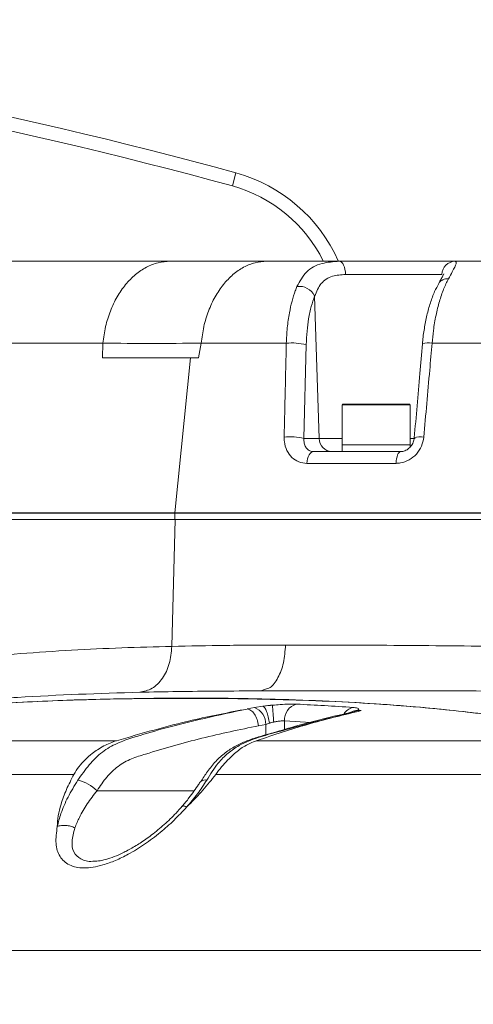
# Model space of a CAD drawing. Header units: millimetres. Extents: x 19214 to 26510, y -7957 to -532.
# Tile 28 of 150: x 22060 to 22127, y -5341 to -5196. Entities that reach past the tile are written whole.
import ezdxf

# ---------------------------------------------------------------- set-up
doc = ezdxf.new("R2010")
doc.units = ezdxf.units.MM
doc.header["$LTSCALE"] = 0.3175
doc.layers.add('1轮廓实线层', color=7, linetype='Continuous', lineweight=18)
doc.layers.add('7标注层', color=4, linetype='Continuous', lineweight=13)
doc.styles.add('标准汉字', font='gbenor.shx', dxfattribs={"bigfont": 'gbcbig.shx'})
doc.dimstyles.new('M1：18', dxfattribs={"dimscale": 18, "dimtxt": 3.5, "dimasz": 2.5, "dimexe": 2, "dimexo": 0, "dimgap": 1.5, "dimtad": 1, "dimdec": 1, "dimdsep": 46, "dimtxsty": '标准汉字', "dimcen": 5, "dimdle": 5, "dimclrd": 1, "dimclre": 1, "dimclrt": 256, "dimadec": 4, "dimazin": 2, "dimtfac": 1, "dimtdec": 1, "dimtmove": 0, "dimatfit": 3, "dimfxl": 1, "dimtolj": 1, "dimarcsym": 0})

# ---------------------------------------------------------------- blocks, each defined once
blk = doc.blocks.new('*D28')
at = {"layer": '7标注层', "color": 1, "lineweight": -2, "ltscale": 10, "transparency": 16777216}
blk.add_line((23129.59, -5056.03), (23514.89, -4946.81), dxfattribs=at)
at = {"layer": '7标注层', "color": 1, "transparency": 16777216}
blk.add_solid([(23516.93, -4954.03), (23512.84, -4939.6), (23558.18, -4934.54)], dxfattribs=at)
at = {"layer": 'Defpoints', "color": 0, "transparency": 16777216}
for p in [(23558.18, -4934.54), (21908.02, -5402.32)]:
    blk.add_point(p, dxfattribs=at)
at = {"layer": '7标注层', "transparency": 16777216, "insert": (23238.11, -4964.47), "char_height": 63, "attachment_point": 5, "rotation": 15.8268, "style": '标准汉字'}
blk.add_mtext('\\A1;R1715.2', dxfattribs=at)

msp = doc.modelspace()

# ---------------------------------------------------------------- linework, layer by layer
at = {"layer": '1轮廓实线层', "ltscale": 10}
for p, q in [((22091.757, -5220.247), (22092.286, -5218.318)), ((22058.729, -5231.322), (22082.601, -5231.322)), ((22107.514, -5231.322), (22124.57, -5231.322)), ((22122.619, -5233.253), (22108.426, -5233.253)), ((22103.877, -5236.43), (22104.555, -5257.392)), ((22072.694, -5243.374), (22048.819, -5243.374)), ((22072.637, -5245.522), (22072.694, -5243.374)), ((22087.167, -5243.373), (22086.786, -5245.522)), ((22102.64, -5243.582), (22102.302, -5257.392)), ((22085.593, -5245.522), (22072.637, -5245.522)), ((22083.304, -5268.303), (22085.593, -5245.522)), ((22086.786, -5245.522), (22085.593, -5245.522)), ((22107.944, -5252.422), (22107.944, -5258.322)), ((22117.944, -5252.422), (22107.944, -5252.422)), ((22108.044, -5252.322), (22117.844, -5252.322)), ((22117.944, -5258.322), (22117.944, -5252.422)), ((22102.302, -5257.392), (22104.555, -5257.392)), ((22104.555, -5257.392), (22107.944, -5257.392)), ((22117.944, -5257.392), (22118.671, -5257.392)), ((22107.944, -5258.322), (22107.944, -5259.322)), ((22107.944, -5258.322), (22112.944, -5258.322)), ((22117.944, -5258.322), (22107.944, -5258.322)), ((22112.944, -5258.322), (22117.944, -5258.322)), ((22117.944, -5258.636), (22117.944, -5258.322)), ((22083.304, -5268.303), (22046.315, -5268.303)), ((22083.304, -5268.381), (22046.315, -5268.381)), ((22083.304, -5269.322), (22083.304, -5268.381)), ((22083.304, -5269.322), (22046.315, -5269.322)), ((22083.316, -5269.322), (22082.851, -5287.97)), ((22095.934, -5294.522), (22096.624, -5294.266)), ((22097.361, -5296.607), (22096.231, -5296.789)), ((22097.686, -5296.62), (22097.361, -5296.607)), ((22093.943, -5297.181), (22095.019, -5296.98)), ((22095.019, -5296.98), (22096.23, -5296.789)), ((22108.337, -5297.892), (22108.609, -5297.872)), ((22110.73, -5297.422), (22110.197, -5297.379)), ((22096.685, -5299.451), (22095.608, -5299.652)), ((22096.685, -5300.985), (22096.685, -5299.451)), ((22103.305, -5299.145), (22099.421, -5298.946)), ((22099.421, -5298.946), (22099.421, -5300.198)), ((22071.835, -5309.196), (22086.133, -5309.196)), ((22085.039, -5311.592), (22085.027, -5311.604))]:
    msp.add_line(p, q, dxfattribs=at)
at = {"layer": '1轮廓实线层', "lineweight": 20, "ltscale": 10}
for points in [[(22108.426, -5233.253), (22108.403, -5232.872), (22108.347, -5232.509), (22108.261, -5232.175), (22108.148, -5231.884), (22108.011, -5231.645), (22107.856, -5231.468), (22107.688, -5231.359), (22107.514, -5231.322)], [(22102.723, -5261.044), (22102.763, -5260.696), (22102.833, -5260.368), (22102.932, -5260.07), (22103.055, -5259.813), (22103.198, -5259.604), (22103.358, -5259.449), (22103.529, -5259.354), (22103.706, -5259.322)], [(22115.861, -5261.044), (22115.889, -5260.696), (22115.938, -5260.368), (22116.006, -5260.07), (22116.091, -5259.813), (22116.19, -5259.604), (22116.3, -5259.449), (22116.419, -5259.354), (22116.541, -5259.322)]]:
    msp.add_lwpolyline(points, dxfattribs=at)
for centre, radius, start, end in [((21908.165, -5889.522), 696, 74.660259, 83.385986), ((21908.165, -5889.522), 694, 74.660259, 83.385986), ((22086.149, -5240.691), 23.2, 24.00997, 74.66026), ((22086.149, -5240.691), 21.2, 26.32543, 74.66026), ((22124.593, -5233.297), 1.975, 90.66577, 178.71283), ((22123.356, -5235.335), 1.429, 81.51384, 147.69697), ((22101.6, -5237.543), 2.535, 26.03817, 97.451), ((22100.536, -5252.433), 9.097, 76.63075, 95.23792), ((22120.665, -5246.192), 2.863, 79.83221, 108.60985), ((22108.044, -5252.422), 0.1, 90, 180), ((22117.844, -5252.422), 0.1, 0, 90), ((22100.203, -5266.259), 9.112, 76.67646, 95.14416), ((22106.478, -5257.4), 1.924, 179.75893, 267.79163), ((22119.455, -5259.951), 2.812, 79.80665, 108.80271), ((22101.844, -5298.812), 2.427, 105.07961, 183.15585), ((22094.105, -5299.393), 2.58, 358.71201, 69.25267), ((22109.976, -5299.006), 2.103, 102.56539, 149.29263), ((22067.735, -5313.395), 5.869, 45.68925, 77.49746), ((22087.714, -5308.42), 0.809, 69.85576, 135.40237)]:
    msp.add_arc(centre, radius, start, end, dxfattribs=at)
at = {"layer": '1轮廓实线层', "ltscale": 10}
for points in [[(22082.601, -5231.322), (22082.005, -5231.366), (22080.812, -5231.452), (22079.079, -5232.144), (22077.458, -5233.225), (22076.003, -5234.7), (22074.756, -5236.512), (22073.766, -5238.607), (22073.035, -5240.912), (22072.808, -5242.553), (22072.694, -5243.374)], [(22096.85, -5231.322), (22096.267, -5231.366), (22095.1, -5231.452), (22093.407, -5232.144), (22091.823, -5233.225), (22090.401, -5234.7), (22089.182, -5236.512), (22088.214, -5238.606), (22087.5, -5240.911), (22087.278, -5242.552), (22087.167, -5243.373)], [(22097.687, -5296.62), (22097.684, -5296.684), (22097.679, -5296.812), (22097.715, -5297.396), (22097.776, -5298.182), (22097.832, -5298.791), (22097.86, -5299.095)], [(22096.23, -5296.789), (22096.328, -5296.845), (22096.523, -5296.956), (22096.818, -5297.536), (22097.072, -5298.332), (22097.169, -5298.952), (22097.218, -5299.262)]]:
    msp.add_open_spline(points, degree=3, dxfattribs=at)
for points, knots in [([(22082.601, -5231.322), (22084.974, -5231.322), (22089.715, -5231.322), (22094.472, -5231.322), (22096.85, -5231.322)], [0, 0, 0, 0, 35517.0572643, 70992.3477367, 70992.3477367, 70992.3477367, 70992.3477367]), ([(22096.85, -5231.322), (22098.513, -5231.322), (22101.857, -5231.322), (22105.623, -5231.322), (22107.514, -5231.322)], [0, 0, 0, 0, 35358.9914628, 71064.6885694, 71064.6885694, 71064.6885694, 71064.6885694]), ([(22101.271, -5235.029), (22101.69, -5234.266), (22102.53, -5232.735), (22104.728, -5231.514), (22106.634, -5231.383), (22107.514, -5231.322)], [0, 0, 0, 0, 35084.6238977, 70315.9249148, 100548.9024741, 100548.9024741, 100548.9024741, 100548.9024741]), ([(22124.57, -5231.322), (22124.668, -5231.39), (22124.863, -5231.526), (22124.311, -5232.565), (22123.768, -5233.555), (22123.567, -5233.921)], [0, 0, 0, 0, 38507.1248894, 77716.5806452, 100717.4521133, 100717.4521133, 100717.4521133, 100717.4521133]), ([(22124.57, -5231.322), (22127.353, -5231.322), (22132.919, -5231.322), (22141.9, -5231.322), (22151.28, -5231.322), (22159.001, -5231.322), (22165.542, -5231.322), (22170.97, -5231.322), (22177.863, -5231.322), (22185.153, -5231.322), (22192.083, -5231.322), (22197.875, -5231.322), (22202.612, -5231.322), (22206.95, -5231.322), (22209.111, -5231.322), (22210.285, -5231.322)], [0, 0, 0, 0, 30865.201203, 61730.4100947, 96422.0383722, 131113.6838974, 145150.2851112, 168835.6983734, 192521.109834, 226182.2629152, 259843.4038233, 287624.5744028, 315494.3239978, 343275.478587, 376308.5653359, 376308.5653359, 376308.5653359, 376308.5653359]), ([(22108.426, -5233.253), (22107.759, -5233.303), (22106.31, -5233.414), (22104.694, -5234.502), (22104.153, -5235.779), (22103.877, -5236.43)], [0, 0, 0, 0, 29691.648924, 64459.5417542, 100568.5102912, 100568.5102912, 100568.5102912, 100568.5102912]), ([(22123.567, -5233.921), (22123.328, -5234.402), (22122.843, -5235.378), (22122.232, -5237.205), (22121.726, -5239.259), (22121.367, -5241.337), (22121.231, -5242.75), (22121.17, -5243.374)], [0, 0, 0, 0, 31949.0948158, 64822.5955342, 96789.112912, 129689.3084218, 155695.7066148, 155695.7066148, 155695.7066148, 155695.7066148]), ([(22122.892, -5233.185), (22122.889, -5233.193), (22122.881, -5233.216), (22122.75, -5233.494), (22122.509, -5233.935), (22122.263, -5234.368), (22122.145, -5234.574)], [0, 0, 0, 0, 19735.0712225, 50836.8598922, 90230.7002868, 126212.6316614, 126212.6316614, 126212.6316614, 126212.6316614]), ([(22099.705, -5243.374), (22099.744, -5242.615), (22099.823, -5241.075), (22100.214, -5238.389), (22100.736, -5236.367), (22101.188, -5235.238), (22101.271, -5235.029)], [0, 0, 0, 0, 30243.9962638, 61370.1903934, 114054.8908413, 125981.6177103, 125981.6177103, 125981.6177103, 125981.6177103]), ([(22122.161, -5234.579), (22121.951, -5234.966), (22121.483, -5235.826), (22120.904, -5237.407), (22120.392, -5239.236), (22120.02, -5241.187), (22119.81, -5242.622), (22119.763, -5243.398), (22119.758, -5243.481)], [0, 0, 0, 0, 30638.4038776, 68235.7807609, 104722.9870692, 140904.8578647, 176853.3974389, 181175.3780996, 181175.3780996, 181175.3780996, 181175.3780996]), ([(22103.877, -5236.43), (22103.705, -5236.923), (22103.353, -5237.924), (22102.984, -5239.693), (22102.727, -5241.592), (22102.669, -5242.913), (22102.64, -5243.582)], [0, 0, 0, 0, 31861.4188046, 64724.9484498, 94925.9677534, 126008.8477217, 126008.8477217, 126008.8477217, 126008.8477217]), ([(22087.167, -5243.373), (22084.711, -5243.388), (22079.874, -5243.417), (22075.062, -5243.388), (22072.694, -5243.374)], [0, 0, 0, 0, 36028.0983212, 70943.1951716, 70943.1951716, 70943.1951716, 70943.1951716]), ([(22099.705, -5243.374), (22098.013, -5243.374), (22094.618, -5243.374), (22090.478, -5243.374), (22088.074, -5243.374), (22087.166, -5243.374)], [0, 0, 0, 0, 38416.788883, 77046.2960631, 100453.8433268, 100453.8433268, 100453.8433268, 100453.8433268]), ([(22099.386, -5257.184), (22099.416, -5255.866), (22099.522, -5251.262), (22099.629, -5246.659), (22099.705, -5243.374)], [0, 0, 0, 0, 20342.7976373, 71061.5203424, 71061.5203424, 71061.5203424, 71061.5203424]), ([(22119.751, -5243.479), (22119.624, -5244.936), (22119.223, -5249.54), (22118.823, -5254.143), (22118.55, -5257.289)], [0, 0, 0, 0, 22532.820484, 71153.6697466, 71153.6697466, 71153.6697466, 71153.6697466]), ([(22121.17, -5243.374), (22121.054, -5244.693), (22120.648, -5249.296), (22120.242, -5253.899), (22119.953, -5257.184)], [0, 0, 0, 0, 20387.5716637, 71162.0960427, 71162.0960427, 71162.0960427, 71162.0960427]), ([(22223.347, -5243.374), (22222.669, -5243.374), (22221.313, -5243.374), (22218.294, -5243.374), (22214.105, -5243.374), (22208.402, -5243.374), (22202.317, -5243.374), (22196.06, -5243.374), (22189.828, -5243.374), (22183.142, -5243.374), (22176.042, -5243.374), (22169.622, -5243.374), (22163.083, -5243.374), (22156.44, -5243.374), (22148.636, -5243.374), (22140.082, -5243.374), (22130.837, -5243.374), (22124.392, -5243.374), (22121.17, -5243.374)], [0, 0, 0, 0, 20473.7538502, 40947.5054843, 74934.0543697, 109028.9858076, 143015.5509402, 170653.213809, 198348.9269071, 225986.5983838, 254674.9087688, 283363.221026, 300026.0211431, 328481.0813975, 356999.5146014, 385454.5625229, 421814.3443913, 458174.1194149, 458174.1194149, 458174.1194149, 458174.1194149]), ([(22102.723, -5261.044), (22102.32, -5260.999), (22101.517, -5260.909), (22100.492, -5260.216), (22099.743, -5259.189), (22099.406, -5258.103), (22099.391, -5257.411), (22099.386, -5257.184)], [0, 0, 0, 0, 34529.6684291, 68872.890444, 103580.7849156, 138371.5547661, 155457.8259715, 155457.8259715, 155457.8259715, 155457.8259715]), ([(22102.302, -5257.392), (22102.298, -5257.506), (22102.284, -5257.856), (22102.403, -5258.395), (22102.708, -5258.905), (22103.149, -5259.252), (22103.522, -5259.299), (22103.706, -5259.322)], [0, 0, 0, 0, 17058.9942202, 52246.2229656, 87457.0160891, 121803.8674294, 155489.1116647, 155489.1116647, 155489.1116647, 155489.1116647]), ([(22119.953, -5257.184), (22119.868, -5257.637), (22119.698, -5258.547), (22118.902, -5259.73), (22117.815, -5260.597), (22116.736, -5260.998), (22116.08, -5261.032), (22115.861, -5261.044)], [0, 0, 0, 0, 34303.0872675, 68788.8274659, 103613.7654224, 138334.6506921, 155663.8806847, 155663.8806847, 155663.8806847, 155663.8806847]), ([(22118.537, -5257.286), (22118.504, -5257.507), (22118.433, -5257.972), (22118.037, -5258.606), (22117.493, -5259.074), (22116.951, -5259.31), (22116.655, -5259.299), (22116.545, -5259.295)], [0, 0, 0, 0, 31513.6878254, 66413.4972239, 100974.1716767, 135321.1225948, 155667.3099532, 155667.3099532, 155667.3099532, 155667.3099532]), ([(22103.706, -5259.322), (22105.775, -5259.322), (22109.926, -5259.322), (22114.331, -5259.322), (22116.541, -5259.322)], [0, 0, 0, 0, 35425.665312, 71106.5950496, 71106.5950496, 71106.5950496, 71106.5950496]), ([(22115.861, -5261.044), (22114.613, -5261.044), (22110.091, -5261.044), (22105.817, -5261.044), (22102.723, -5261.044)], [0, 0, 0, 0, 19627.5641385, 71118.4389646, 71118.4389646, 71118.4389646, 71118.4389646]), ([(22083.304, -5268.381), (22083.303, -5268.367), (22083.301, -5268.341), (22083.303, -5268.315), (22083.304, -5268.303)], [0, 0, 0, 0, 39742.0677391, 70980.0672391, 70980.0672391, 70980.0672391, 70980.0672391]), ([(22231.766, -5268.303), (22231.776, -5268.303), (22231.815, -5268.303), (22230.818, -5268.303), (22228.773, -5268.303), (22225.643, -5268.303), (22221.562, -5268.303), (22216.553, -5268.303), (22210.684, -5268.303), (22204.023, -5268.303), (22196.653, -5268.303), (22188.66, -5268.303), (22180.143, -5268.303), (22171.205, -5268.303), (22161.952, -5268.303), (22152.498, -5268.303), (22142.956, -5268.303), (22133.441, -5268.303), (22124.07, -5268.303), (22114.955, -5268.303), (22106.202, -5268.303), (22097.935, -5268.303), (22090.187, -5268.303), (22085.598, -5268.303), (22083.304, -5268.303)], [0, 0, 0, 0, 9346.6022686, 38600.402805, 67854.1654563, 97107.94811, 126361.7361186, 155615.5219631, 184869.3497382, 214123.1773873, 243376.9628684, 272630.7503663, 301884.537796, 331138.3231958, 360392.1507715, 389645.9783588, 418899.7637827, 448153.5512163, 477407.3334598, 506661.0959501, 535914.8965506, 565168.7208827, 594422.5388117, 623676.3577859, 623676.3577859, 623676.3577859, 623676.3577859]), ([(22231.77, -5268.381), (22231.792, -5268.381), (22231.857, -5268.381), (22230.83, -5268.381), (22228.769, -5268.381), (22225.644, -5268.381), (22221.562, -5268.381), (22216.553, -5268.381), (22210.684, -5268.381), (22204.023, -5268.381), (22196.653, -5268.381), (22188.66, -5268.381), (22180.143, -5268.381), (22171.205, -5268.381), (22161.952, -5268.381), (22152.498, -5268.381), (22142.956, -5268.381), (22133.441, -5268.381), (22124.07, -5268.381), (22114.955, -5268.381), (22106.202, -5268.381), (22097.935, -5268.381), (22090.187, -5268.381), (22085.598, -5268.381), (22083.304, -5268.381)], [0, 0, 0, 0, 14554.2651386, 43560.0446478, 72565.7865809, 101571.5483376, 130577.3153992, 159583.0803023, 188588.8867583, 217594.6930618, 246600.4575286, 275606.2239775, 304611.9903517, 333617.7547016, 362623.5608608, 391629.3670332, 420635.1314117, 449640.8977965, 478646.6590428, 507652.4007204, 536658.1802073, 565663.9832435, 594669.7799421, 623675.5776808, 623675.5776808, 623675.5776808, 623675.5776808]), ([(22231.771, -5269.322), (22231.794, -5269.322), (22231.861, -5269.322), (22230.832, -5269.322), (22228.77, -5269.322), (22225.644, -5269.322), (22221.562, -5269.322), (22216.554, -5269.322), (22210.684, -5269.322), (22204.024, -5269.322), (22196.653, -5269.322), (22188.66, -5269.322), (22180.144, -5269.322), (22171.205, -5269.322), (22161.952, -5269.322), (22152.498, -5269.322), (22142.956, -5269.322), (22133.442, -5269.322), (22124.07, -5269.322), (22114.954, -5269.322), (22106.202, -5269.322), (22097.935, -5269.322), (22090.186, -5269.322), (22085.598, -5269.322), (22083.304, -5269.322)], [0, 0, 0, 0, 15089.2411623, 44061.621809, 73056.3009486, 102030.2076795, 131002.6603956, 159997.3488456, 188971.2293479, 217943.6451937, 246938.333559, 275912.2498164, 304884.7015606, 333879.3896981, 362853.2699494, 391825.6857838, 420820.3739634, 449794.2901344, 478766.7321977, 507761.4105644, 536735.2558631, 565707.6696633, 594702.7544018, 623676.3387809, 623676.3387809, 623676.3387809, 623676.3387809]), ([(22231.958, -5269.322), (22231.967, -5269.322), (22232.006, -5269.322), (22231.005, -5269.322), (22228.955, -5269.322), (22225.819, -5269.322), (22221.733, -5269.322), (22216.717, -5269.322), (22210.84, -5269.322), (22204.173, -5269.322), (22196.794, -5269.322), (22188.792, -5269.322), (22180.267, -5269.322), (22171.319, -5269.322), (22162.057, -5269.322), (22152.593, -5269.322), (22143.04, -5269.322), (22133.516, -5269.322), (22124.133, -5269.322), (22115.008, -5269.322), (22106.245, -5269.322), (22097.968, -5269.322), (22090.209, -5269.322), (22085.613, -5269.322), (22083.316, -5269.322)], [0, 0, 0, 0, 9608.9940629, 38842.2490643, 68098.3026995, 97333.7241905, 126567.0509091, 155823.1137948, 185058.5089982, 214291.7992295, 243547.8625208, 272783.2939341, 302016.6204209, 331272.6832489, 360508.0785234, 389741.3687962, 418997.4321535, 448232.8635144, 477466.1801323, 506722.2337178, 535957.5936236, 565190.882028, 594447.5024269, 623682.4434289, 623682.4434289, 623682.4434289, 623682.4434289]), ([(22082.851, -5287.97), (22080.388, -5288.034), (22075.465, -5288.161), (22068.032, -5288.504), (22060.537, -5289.011), (22053.102, -5289.697), (22048.181, -5290.346), (22045.783, -5290.663)], [0, 0, 0, 0, 30888.1414336, 61727.9138076, 93177.0205598, 124855.2620032, 154965.3460905, 154965.3460905, 154965.3460905, 154965.3460905]), ([(22078.131, -5294.719), (22078.75, -5294.589), (22079.988, -5294.328), (22081.527, -5292.765), (22082.61, -5290.578), (22082.771, -5288.839), (22082.851, -5287.97)], [0, 0, 0, 0, 31450.9455822, 62901.803731, 94352.6639139, 125803.6112536, 125803.6112536, 125803.6112536, 125803.6112536]), ([(22099.593, -5287.767), (22096.618, -5287.778), (22090.627, -5287.801), (22085.455, -5287.913), (22082.851, -5287.97)], [0, 0, 0, 0, 35266.97266, 71003.4885546, 71003.4885546, 71003.4885546, 71003.4885546]), ([(22096.624, -5294.266), (22096.855, -5294.205), (22097.552, -5294.021), (22098.531, -5292.65), (22099.387, -5290.45), (22099.525, -5288.661), (22099.593, -5287.767)], [0, 0, 0, 0, 17917.9964555, 53937.4387371, 89956.8795115, 125976.4341324, 125976.4341324, 125976.4341324, 125976.4341324]), ([(22212.731, -5292.386), (22210.891, -5292.149), (22207.085, -5291.66), (22200.413, -5290.983), (22192.809, -5290.342), (22184.276, -5289.761), (22174.927, -5289.249), (22165.745, -5288.851), (22156.995, -5288.548), (22148.852, -5288.318), (22140.542, -5288.132), (22132.145, -5287.988), (22123.746, -5287.882), (22115.445, -5287.813), (22107.297, -5287.773), (22102.172, -5287.769), (22099.593, -5287.767)], [0, 0, 0, 0, 26902.739904, 55650.1686067, 85940.0783388, 117519.7305202, 150198.563336, 183837.3487385, 209641.8353174, 235899.7010905, 262590.2920426, 289697.9056294, 317209.1218932, 345112.4109468, 373397.1306371, 402052.0040658, 402052.0040658, 402052.0040658, 402052.0040658]), ([(22078.131, -5294.719), (22072.129, -5294.905), (22063.092, -5295.184), (22051.024, -5296.157), (22044.956, -5296.935), (22041.915, -5297.325)], [0, 0, 0, 0, 49716.9106122, 74859.4405725, 100128.6309074, 100128.6309074, 100128.6309074, 100128.6309074]), ([(22095.934, -5294.522), (22093.823, -5294.528), (22089.581, -5294.538), (22083.617, -5294.61), (22079.965, -5294.683), (22078.131, -5294.719)], [0, 0, 0, 0, 33164.2663672, 66637.52102, 100406.7669291, 100406.7669291, 100406.7669291, 100406.7669291]), ([(22218.116, -5294.551), (22214.484, -5294.554), (22207.394, -5294.558), (22197.053, -5294.564), (22187.343, -5294.567), (22178.311, -5294.568), (22169.99, -5294.567), (22162.401, -5294.563), (22155.493, -5294.557), (22149.375, -5294.55), (22143.544, -5294.544), (22137.713, -5294.539), (22131.514, -5294.535), (22125.032, -5294.532), (22118.373, -5294.529), (22111.643, -5294.526), (22105.022, -5294.525), (22099.52, -5294.523), (22096.583, -5294.523), (22095.494, -5294.523)], [0, 0, 0, 0, 35432.7075841, 69150.6326872, 101123.1194644, 131324.4315715, 159733.8596554, 186335.9451153, 211120.7970142, 234633.6121197, 255384.4056979, 278435.5312156, 303776.6873618, 331397.5056568, 361287.5779894, 393436.4113707, 427833.5044359, 464468.4981465, 486062.511059, 486062.511059, 486062.511059, 486062.511059]), ([(22149.635, -5301.857), (22145.907, -5300.989), (22138.45, -5299.251), (22127.197, -5297.642), (22114.398, -5296.431), (22100.057, -5295.703), (22084.182, -5295.496), (22069.612, -5295.77), (22056.349, -5296.357), (22044.387, -5297.386), (22032.428, -5298.969), (22024.494, -5300.761), (22020.527, -5301.658)], [0, 0, 0, 0, 25297.8866674, 50608.456733, 75915.0710849, 111495.5073768, 147081.6695062, 182665.4953166, 209482.3804989, 236297.7122216, 263207.7646407, 290114.2969346, 290114.2969346, 290114.2969346, 290114.2969346]), ([(22020.527, -5301.658), (22024.294, -5300.802), (22031.83, -5299.089), (22043.2, -5297.522), (22056.475, -5296.319), (22071.657, -5295.656), (22088.147, -5295.56), (22104.05, -5295.871), (22117.638, -5296.671), (22129.483, -5297.945), (22139.588, -5299.492), (22146.286, -5301.069), (22149.635, -5301.857)], [0, 0, 0, 0, 25500.3374921, 51013.3441691, 76522.5357367, 114715.7002436, 152911.202811, 187180.0597991, 221446.4456113, 244134.9874333, 266826.9467794, 289509.5655053, 289509.5655053, 289509.5655053, 289509.5655053]), ([(22096.23, -5296.789), (22096.292, -5296.781), (22096.761, -5296.718), (22097.256, -5296.666), (22097.686, -5296.62)], [0, 0, 0, 0, 9296.1431989, 71054.070432, 71054.070432, 71054.070432, 71054.070432]), ([(22097.686, -5296.62), (22098.055, -5296.588), (22098.921, -5296.512), (22100.209, -5296.45), (22100.878, -5296.463), (22101.213, -5296.469)], [0, 0, 0, 0, 27178.212591, 63871.2354358, 100528.6913637, 100528.6913637, 100528.6913637, 100528.6913637]), ([(22101.213, -5296.469), (22102.584, -5296.536), (22105.354, -5296.67), (22108.121, -5296.859), (22109.518, -5296.954)], [0, 0, 0, 0, 35176.4291098, 71090.2113718, 71090.2113718, 71090.2113718, 71090.2113718]), ([(22069.005, -5307.666), (22069.548, -5306.889), (22070.631, -5305.339), (22072.558, -5303.42), (22074.771, -5302.175), (22077.734, -5301.175), (22084.121, -5299.296), (22089.752, -5298.084), (22093.932, -5297.184)], [0, 0, 0, 0, 16712.5934059, 33348.1413203, 49756.0335074, 66259.8975856, 95701.2770622, 180528.0889803, 180528.0889803, 180528.0889803, 180528.0889803]), ([(22093.931, -5297.183), (22091.216, -5297.701), (22084.687, -5298.945), (22078.376, -5300.783), (22074.689, -5301.857)], [0, 0, 0, 0, 29515.2226988, 70969.9821549, 70969.9821549, 70969.9821549, 70969.9821549]), ([(22108.34, -5297.902), (22108.055, -5297.963), (22105.729, -5298.456), (22102.197, -5299.368), (22098.258, -5300.552), (22095.757, -5301.227), (22093.859, -5301.854), (22092.205, -5302.605), (22090.674, -5303.599), (22089.28, -5304.849), (22088.096, -5306.324), (22087.439, -5307.37), (22087.131, -5307.861), (22087.128, -5307.865)], [0, 0, 0, 0, 12158.5590029, 99260.2533543, 151128.4459127, 182450.663314, 208128.7527772, 230431.7094448, 252587.4245631, 275907.7303387, 299060.9472869, 319825.4564685, 319992.1974019, 319992.1974019, 319992.1974019, 319992.1974019]), ([(22108.609, -5297.872), (22105.212, -5298.743), (22100.843, -5299.864), (22095.538, -5301.35), (22093.038, -5302.278), (22091.111, -5303.629), (22089.434, -5305.285), (22088.523, -5306.786), (22087.992, -5307.66)], [0, 0, 0, 0, 82539.2335407, 106201.8875441, 129760.1543091, 144773.3104483, 159783.5111435, 180761.0298123, 180761.0298123, 180761.0298123, 180761.0298123]), ([(22093.944, -5297.181), (22094.129, -5297.227), (22094.498, -5297.318), (22095.019, -5297.893), (22095.435, -5298.698), (22095.558, -5299.332), (22095.62, -5299.65)], [0, 0, 0, 0, 31486.9421003, 62973.8833755, 94460.8238256, 125947.7634505, 125947.7634505, 125947.7634505, 125947.7634505]), ([(22095.858, -5301.656), (22098.341, -5300.84), (22103.331, -5299.198), (22108.256, -5298.016), (22110.73, -5297.422)], [0, 0, 0, 0, 35368.512439, 71071.3157626, 71071.3157626, 71071.3157626, 71071.3157626]), ([(22109.279, -5297.636), (22109.282, -5297.635), (22109.3, -5297.626), (22109.185, -5297.673), (22108.905, -5297.758), (22108.541, -5297.844), (22108.337, -5297.892)], [0, 0, 0, 0, 4970.2543765, 33781.5629757, 74126.5775091, 126092.3598948, 126092.3598948, 126092.3598948, 126092.3598948]), ([(22110.197, -5297.379), (22110.149, -5297.403), (22109.945, -5297.509), (22109.432, -5297.679), (22108.828, -5297.82), (22108.609, -5297.872)], [0, 0, 0, 0, 16476.5024088, 69999.4693731, 100613.4380596, 100613.4380596, 100613.4380596, 100613.4380596]), ([(22109.199, -5297.709), (22109.242, -5297.674), (22109.518, -5297.449), (22109.887, -5297.41), (22110.198, -5297.378)], [0, 0, 0, 0, 11231.0260562, 71124.2550467, 71124.2550467, 71124.2550467, 71124.2550467]), ([(22109.518, -5296.954), (22109.773, -5296.983), (22110.282, -5297.041), (22110.443, -5297.199), (22110.269, -5297.326), (22110.198, -5297.378)], [0, 0, 0, 0, 37223.2150929, 74552.5858476, 100616.4004025, 100616.4004025, 100616.4004025, 100616.4004025]), ([(22097.218, -5299.262), (22097.218, -5299.262), (22097.028, -5299.32), (22096.856, -5299.386), (22096.685, -5299.451)], [0, 0, 0, 0, 8.2560645, 71057.2891809, 71057.2891809, 71057.2891809, 71057.2891809]), ([(22097.861, -5299.095), (22097.67, -5299.14), (22097.451, -5299.192), (22097.245, -5299.254), (22097.218, -5299.262)], [0, 0, 0, 0, 61716.4311724, 71058.0683043, 71058.0683043, 71058.0683043, 71058.0683043]), ([(22099.421, -5298.946), (22099.273, -5298.94), (22098.975, -5298.927), (22098.403, -5298.988), (22098.023, -5299.063), (22097.861, -5299.095)], [0, 0, 0, 0, 36533.7092204, 73203.5398628, 100529.0225754, 100529.0225754, 100529.0225754, 100529.0225754]), ([(22095.62, -5299.65), (22092.829, -5300.223), (22087.24, -5301.371), (22081.038, -5303.188), (22076.879, -5304.44), (22074.913, -5305.532), (22073.191, -5307.153), (22072.293, -5308.506), (22071.835, -5309.196)], [0, 0, 0, 0, 59799.0673563, 119737.0196661, 134865.8481536, 150255.4788284, 165092.9869681, 180541.0070628, 180541.0070628, 180541.0070628, 180541.0070628]), ([(22074.689, -5301.857), (22071.308, -5301.857), (22064.546, -5301.857), (22055.502, -5301.857), (22047.351, -5301.857), (22040.229, -5301.857), (22034.048, -5301.857), (22030.804, -5301.857), (22029.182, -5301.857)], [0, 0, 0, 0, 30175.1574078, 60350.023755, 90524.2512951, 120385.9233006, 150248.2193264, 180110.8264378, 180110.8264378, 180110.8264378, 180110.8264378]), ([(22068.428, -5306.807), (22068.663, -5306.422), (22069.135, -5305.647), (22070.059, -5304.611), (22070.991, -5303.792), (22071.935, -5303.128), (22072.815, -5302.619), (22073.755, -5302.177), (22074.378, -5301.964), (22074.689, -5301.857)], [0, 0, 0, 0, 34222.2127088, 68834.418454, 104925.0738961, 128677.0023499, 157418.7297757, 183664.269673, 209903.9023596, 209903.9023596, 209903.9023596, 209903.9023596]), ([(22095.275, -5301.857), (22094.715, -5302.089), (22093.594, -5302.553), (22092.217, -5303.573), (22091.083, -5304.649), (22090.161, -5305.684), (22089.588, -5306.435), (22089.304, -5306.807)], [0, 0, 0, 0, 38811.7290911, 77629.5507124, 104845.1484946, 130294.3995481, 155353.8060399, 155353.8060399, 155353.8060399, 155353.8060399]), ([(22095.275, -5301.857), (22095.372, -5301.823), (22095.566, -5301.755), (22095.761, -5301.689), (22095.858, -5301.656)], [0, 0, 0, 0, 35500.1564365, 71048.7434419, 71048.7434419, 71048.7434419, 71048.7434419]), ([(22149.635, -5301.857), (22144.784, -5301.857), (22135.082, -5301.857), (22121.17, -5301.857), (22107.775, -5301.857), (22099.442, -5301.857), (22095.275, -5301.857)], [0, 0, 0, 0, 31530.7423401, 63061.4793937, 94593.378249, 126125.2952261, 126125.2952261, 126125.2952261, 126125.2952261]), ([(22068.428, -5306.807), (22065.118, -5306.807), (22058.498, -5306.807), (22049.599, -5306.807), (22041.507, -5306.807), (22034.359, -5306.807), (22028.082, -5306.807), (22024.729, -5306.807), (22023.053, -5306.807)], [0, 0, 0, 0, 30005.2927578, 60010.54903, 90015.831397, 120021.1747136, 150026.5707496, 180031.986176, 180031.986176, 180031.986176, 180031.986176]), ([(22065.979, -5314.464), (22066.012, -5313.944), (22066.077, -5312.901), (22066.537, -5311.07), (22067.275, -5309.033), (22068.043, -5307.55), (22068.428, -5306.807)], [0, 0, 0, 0, 28001.5393001, 56040.1973066, 90832.1679378, 125672.3873533, 125672.3873533, 125672.3873533, 125672.3873533]), ([(22089.304, -5306.807), (22088.698, -5307.582), (22087.487, -5309.13), (22085.98, -5310.694), (22085.142, -5311.493), (22085.039, -5311.592)], [0, 0, 0, 0, 46953.7447907, 93803.6172826, 100421.5149814, 100421.5149814, 100421.5149814, 100421.5149814]), ([(22157.169, -5306.807), (22152.28, -5306.807), (22142.503, -5306.807), (22128.351, -5306.807), (22114.694, -5306.807), (22101.574, -5306.807), (22093.394, -5306.807), (22089.304, -5306.807)], [0, 0, 0, 0, 31115.9608912, 62231.8892158, 93347.7530064, 124463.5599059, 155579.3669309, 155579.3669309, 155579.3669309, 155579.3669309]), ([(22065.979, -5314.465), (22066.141, -5313.831), (22066.498, -5312.434), (22067.504, -5310.129), (22068.5, -5308.495), (22069.005, -5307.666)], [0, 0, 0, 0, 29123.5151995, 64193.1584276, 100277.9000639, 100277.9000639, 100277.9000639, 100277.9000639]), ([(22087.086, -5307.818), (22086.982, -5307.976), (22086.448, -5308.784), (22085.6, -5310.04), (22084.717, -5311.066), (22084.378, -5311.46)], [0, 0, 0, 0, 13064.2755116, 66858.1954632, 100426.9333735, 100426.9333735, 100426.9333735, 100426.9333735]), ([(22087.992, -5307.66), (22087.557, -5308.326), (22086.679, -5309.669), (22085.589, -5310.948), (22085.039, -5311.592)], [0, 0, 0, 0, 35181.3813648, 70993.7042981, 70993.7042981, 70993.7042981, 70993.7042981]), ([(22071.835, -5309.196), (22071.34, -5309.841), (22070.339, -5311.146), (22069.24, -5312.998), (22068.777, -5314.153), (22068.571, -5314.666)], [0, 0, 0, 0, 35329.3005898, 71447.765966, 100296.0950727, 100296.0950727, 100296.0950727, 100296.0950727]), ([(22085.026, -5311.604), (22084.419, -5312.257), (22083.204, -5313.564), (22081.12, -5315.406), (22078.858, -5317.114), (22076.626, -5318.488), (22074.556, -5319.494), (22072.312, -5320.31), (22069.87, -5320.713), (22067.644, -5320.256), (22066.249, -5318.956), (22065.632, -5316.982), (22065.859, -5315.324), (22065.977, -5314.465)], [0, 0, 0, 0, 26511.3698404, 53017.5048462, 81307.8386879, 109568.1882857, 131007.3719381, 152423.0498261, 187264.098548, 219609.0414201, 251886.3098461, 284479.7159501, 319508.2349833, 319508.2349833, 319508.2349833, 319508.2349833]), ([(22084.389, -5311.467), (22084.086, -5311.814), (22083.259, -5312.758), (22081.74, -5314.19), (22079.961, -5315.668), (22078.222, -5316.897), (22076.601, -5317.875), (22075.099, -5318.62), (22073.732, -5319.153), (22072.582, -5319.458), (22071.803, -5319.586), (22071.515, -5319.576), (22071.467, -5319.574)], [0, 0, 0, 0, 24397.4802492, 66398.6961028, 107692.7172248, 143566.8890256, 176814.6956339, 207744.8058011, 235793.9334091, 261842.7384203, 285468.5578381, 290221.8664894, 290221.8664894, 290221.8664894, 290221.8664894]), ([(22084.428, -5311.503), (22084.465, -5311.467), (22084.549, -5311.386), (22084.855, -5311.526), (22085.026, -5311.604)], [0, 0, 0, 0, 31187.8251391, 70990.343517, 70990.343517, 70990.343517, 70990.343517]), ([(22068.571, -5314.666), (22068.362, -5314.579), (22067.943, -5314.406), (22067.252, -5314.296), (22066.57, -5314.299), (22066.176, -5314.409), (22065.979, -5314.464)], [0, 0, 0, 0, 31421.6536539, 62843.5085718, 94265.56476, 125687.8222233, 125687.8222233, 125687.8222233, 125687.8222233]), ([(22068.571, -5314.666), (22068.38, -5315.355), (22068.015, -5316.667), (22068.296, -5318.291), (22069.356, -5319.304), (22070.545, -5319.699), (22071.371, -5319.564), (22071.46, -5319.55)], [0, 0, 0, 0, 41309.9606292, 78692.5934395, 114791.6433958, 150748.1958719, 155079.3232009, 155079.3232009, 155079.3232009, 155079.3232009]), ([(21992.667, -5332.703), (21993.11, -5332.703), (21993.997, -5332.703), (21996.675, -5332.703), (22000.324, -5332.703), (22005.08, -5332.703), (22010.933, -5332.703), (22017.903, -5332.703), (22025.887, -5332.703), (22034.844, -5332.703), (22044.73, -5332.703), (22055.495, -5332.703), (22067.083, -5332.703), (22079.258, -5332.703), (22091.918, -5332.703), (22104.983, -5332.703), (22118.543, -5332.703), (22127.961, -5332.703), (22132.671, -5332.703)], [0, 0, 0, 0, 27869.6659199, 55739.3262098, 83608.9829194, 111478.6503306, 140302.5792151, 169126.4827658, 197950.3319222, 226774.1258788, 255597.9045281, 284421.7268009, 313245.5975902, 342069.4261131, 369639.6078372, 397209.7962374, 424780.0314041, 452350.3196905, 452350.3196905, 452350.3196905, 452350.3196905])]:
    msp.add_open_spline(points, degree=3, knots=knots, dxfattribs=at)
at = {"layer": '7标注层', "ltscale": 10}
msp.add_arc((21908.016, -5402.322), 534.257, 193, 167, dxfattribs=at)

# ---------------------------------------------------------------- dimensions: what is measured, and where the dimension line sits
dim = msp.add_radius_dim(center=(21908.016, -5402.322), mpoint=(23558.182, -4934.54), dimstyle='M1：18', override={"dimpost": 'R<>', "dimsah": 1, "dimtzin": 8}, dxfattribs=at)
dim.commit()
dim.dimension.update_dxf_attribs({"geometry": '*D28', "text_midpoint": (23254.069, -5020.749), "dimtype": 164})

doc.saveas('drawing.dxf')
